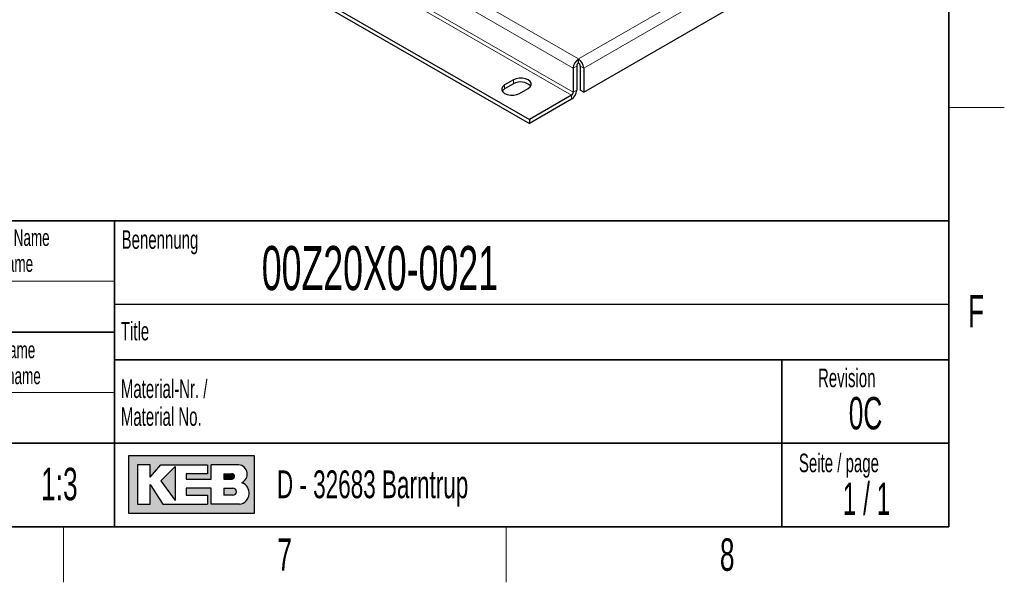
# Model space of a CAD drawing. Header units: millimetres. Extents: x 5 to 418, y 2 to 292.
# Tile 13 of 16: x 308 to 414, y 6 to 67. Entities that reach past the tile are written whole.
import ezdxf

# ---------------------------------------------------------------- set-up
doc = ezdxf.new("R2010")
doc.units = ezdxf.units.MM
doc.layers.add('SLD-0', color=7, linetype='Continuous')
doc.styles.add('SLDTEXTSTYLE0', font='TXT', dxfattribs={"width": 0.605})
doc.styles.add('SLDTEXTSTYLE1', font='TXT', dxfattribs={"width": 0.563})

msp = doc.modelspace()

# ---------------------------------------------------------------- hatches: boundary and pattern name
at = {"linetype": 'Continuous'}
h = msp.add_hatch(color=7, dxfattribs=at)
h.paths.add_polyline_path([(319.519086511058, 13.45626988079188), (333.083981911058, 13.45626988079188), (333.083981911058, 19.65736492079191), (319.519086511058, 19.65736492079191)], flags=0)
edge = h.paths.add_edge_path(flags=0)
edge.add_arc((331.3188604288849, 15.61738520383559), 1.20464082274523, -81.72003226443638, 70.1709600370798, ccw=False)
edge.add_line((331.4923410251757, 14.42530131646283), (331.480008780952, 14.42519098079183))
edge.add_line((331.480008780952, 14.42519098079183), (328.4331606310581, 14.42519098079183))
edge.add_line((328.4331606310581, 14.42519098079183), (328.4331606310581, 16.16924896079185))
edge.add_line((328.4331606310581, 16.16924896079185), (325.7201815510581, 16.16924896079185))
edge.add_line((325.7201815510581, 16.16924896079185), (325.7201815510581, 15.39411208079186))
edge.add_line((325.7201815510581, 15.39411208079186), (328.0455921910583, 15.39411208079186))
edge.add_line((328.0455921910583, 15.39411208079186), (328.0455921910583, 14.42519098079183))
edge.add_line((328.0455921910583, 14.42519098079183), (323.2009866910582, 14.42519098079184))
edge.add_line((323.2009866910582, 14.42519098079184), (321.8444971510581, 16.55681740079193))
edge.add_line((321.8444971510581, 16.55681740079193), (321.8444971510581, 14.42519098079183))
edge.add_line((321.8444971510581, 14.42519098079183), (320.4880076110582, 14.42519098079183))
edge.add_line((320.4880076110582, 14.42519098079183), (320.4880076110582, 18.68844382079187))
edge.add_line((320.4880076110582, 18.68844382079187), (321.8444971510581, 18.68844382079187))
edge.add_line((321.8444971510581, 18.68844382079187), (321.8444971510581, 17.33195428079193))
edge.add_line((321.8444971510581, 17.33195428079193), (323.0072024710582, 18.68844382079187))
edge.add_line((323.0072024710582, 18.68844382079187), (328.0455921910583, 18.68844382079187))
edge.add_line((328.0455921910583, 18.68844382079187), (328.0455921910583, 17.71952272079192))
edge.add_line((328.0455921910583, 17.71952272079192), (325.7201815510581, 17.71952272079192))
edge.add_line((325.7201815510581, 17.71952272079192), (325.7201815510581, 17.13817006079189))
edge.add_line((325.7201815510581, 17.13817006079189), (328.4331606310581, 17.13817006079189))
edge.add_line((328.4331606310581, 17.13817006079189), (328.4331606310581, 18.68844382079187))
edge.add_line((328.4331606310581, 18.68844382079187), (331.4242487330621, 18.68844382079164))
edge.add_line((331.4242487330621, 18.68844382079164), (331.4256482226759, 18.68844382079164))
edge.add_line((331.4256482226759, 18.68844382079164), (331.4259454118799, 18.68845828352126))
edge.add_arc((331.2860949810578, 17.67430640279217), 1.023749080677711, -64.45894120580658, 82.14849338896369, ccw=False)
msp.add_hatch(color=7, dxfattribs=at).paths.add_polyline_path([(324.5574762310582, 14.81275942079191), (324.557476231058, 18.49465960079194), (323.0072024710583, 16.94438584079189)], flags=0)
h = msp.add_hatch(color=7, dxfattribs=at)
edge = h.paths.add_edge_path(flags=0)
edge.add_line((329.7896501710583, 17.13817006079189), (330.6013652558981, 17.13817006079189))
edge.add_arc((330.6568434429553, 17.42884639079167), 0.2959232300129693, 259.1945394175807, 460.8054605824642)
edge.add_line((330.6013652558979, 17.71952272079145), (329.7896501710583, 17.71952272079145))
edge.add_line((329.7896501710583, 17.71952272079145), (329.7896501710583, 17.13817006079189))
h = msp.add_hatch(color=7, dxfattribs=at)
edge = h.paths.add_edge_path(flags=0)
edge.add_line((329.7896501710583, 15.39411208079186), (330.7588584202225, 15.39411208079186))
edge.add_arc((330.7588584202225, 15.78168052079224), 0.3875684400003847, 270.0000000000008, 450.0000000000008)
edge.add_line((330.7588584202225, 16.16924896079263), (330.7386620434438, 16.16924896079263))
edge.add_line((330.7386620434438, 16.16924896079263), (329.7896501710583, 16.16924896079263))
edge.add_line((329.7896501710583, 16.16924896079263), (329.7896501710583, 15.39411208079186))

# ---------------------------------------------------------------- linework, layer by layer
at = {"color": 7, "linetype": 'Continuous', "lineweight": 18}
for p, q in [((314.5018050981, 93.393765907), (368.0533586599, 62.4791120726)), ((313.9361196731, 92.4139700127), (367.487673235, 61.4993161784)), ((313.7475578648, 89.4744407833), (367.2991114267, 58.5597869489)), ((313.9361196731, 89.8010394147), (367.487673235, 58.8863855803)), ((368.0533586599, 62.4791120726), (391.4350228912, 75.9770595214)), ((368.6190440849, 61.4993161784), (392.0007083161, 74.9972636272)), ((367.8647968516, 61.7170250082), (367.487673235, 61.4993161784)), ((368.2419204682, 61.7170250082), (368.6190440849, 61.4993161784)), ((360.0866222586, 59.2400562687), (360.0866222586, 59.6755447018)), ((361.0294313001, 59.7843283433), (361.0294313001, 60.2198167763)), ((367.2991114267, 58.1242985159), (367.2991114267, 58.5597869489)), ((367.487673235, 58.8863855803), (367.8647968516, 59.1040944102))]:
    msp.add_line(p, q, dxfattribs=at)
at = {"color": 7, "linetype": 'Continuous', "lineweight": 25}
for p, q in [((309.2220744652, 86.8619348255), (362.7736280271, 55.9472809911)), ((309.2220744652, 86.4264463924), (362.7736280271, 55.5117925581)), ((368.6190440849, 58.8863855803), (392.0007083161, 72.3843330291)), ((367.8647968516, 61.7170250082), (367.8647968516, 59.1040944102)), ((368.0533586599, 62.0436236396), (368.0533586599, 62.4791120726)), ((368.2419204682, 61.7170250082), (368.2419204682, 59.1040944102)), ((367.487673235, 61.4993161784), (367.487673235, 58.8863855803)), ((368.6190440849, 61.4993161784), (368.6190440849, 58.8863855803)), ((361.0294313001, 60.2198167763), (360.0866222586, 59.6755447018)), ((361.0294313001, 59.7843283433), (360.0866222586, 59.2400562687)), ((361.6893976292, 58.750282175), (362.6322066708, 59.2945542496)), ((367.2991114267, 58.5597869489), (362.7736280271, 55.9472809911)), ((368.6190440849, 58.8863855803), (368.2419204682, 59.1040944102)), ((367.2991114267, 58.1242985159), (362.7736280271, 55.5117925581)), ((362.7736280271, 55.9472809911), (362.7736280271, 55.5117925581))]:
    msp.add_line(p, q, dxfattribs=at)
at = {"color": 7, "linetype": 'Continuous', "lineweight": 25, "flags": 128}
for points in [[(360.0866222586, 59.6755447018), (359.8782025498, 59.5099409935), (359.7686298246, 59.3152621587), (359.7686298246, 59.1105647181), (359.8782025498, 58.9158858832), (360.0866222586, 58.750282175), (360.3734873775, 58.6299640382), (360.7107175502, 58.5667090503), (361.0653023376, 58.5667090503), (361.4025325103, 58.6299640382), (361.6893976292, 58.750282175)], [(362.6322066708, 59.2945542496), (362.8406263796, 59.4601579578), (362.9501991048, 59.6548367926), (362.9501991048, 59.8595342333), (362.8406263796, 60.0542130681), (362.6322066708, 60.2198167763), (362.3453415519, 60.3401349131), (362.0081113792, 60.403389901), (361.6535265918, 60.403389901), (361.3162964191, 60.3401349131), (361.0294313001, 60.2198167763)], [(360.0866222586, 59.2400562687), (359.8782025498, 59.0744525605), (359.8192836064, 58.9951692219)]]:
    msp.add_lwpolyline(points, dxfattribs=at)
at = {"color": 7, "linetype": 'Continuous', "lineweight": 25}
for centre, radius, start, end in [((368.7158461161, 61.4434274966), 1.229443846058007, 122.60547834, 177.3945215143), ((368.274187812, 61.6983954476), 0.4098146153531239, 122.60547834, 177.3945215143), ((367.3908712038, 61.4434274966), 1.229443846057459, 2.6054784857, 57.39452166), ((367.8325295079, 61.6983954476), 0.4098146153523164, 2.6054784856, 57.39452166), ((361.8076499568, 58.4641668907), 1.532465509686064, 44.5605825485, 120.518817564), ((366.6366239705, 59.159983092), 1.229443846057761, 302.60547834, 357.3945215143), ((367.0782822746, 58.9050151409), 0.4098146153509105, 302.6054783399, 357.3945215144)]:
    msp.add_arc(centre, radius, start, end, dxfattribs=at)
at = {"layer": 'SLD-0', "lineweight": 35}
for p, q in [((408, 12), (408, 282.5)), ((318, 45), (266.3304509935, 45)), ((318, 45), (318, 12)), ((318, 45), (318, 40.1053465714)), ((318, 45), (408, 45)), ((318, 45), (318, 12)), ((408, 45), (408, 12)), ((266.3304509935, 33), (318, 33)), ((408, 30), (318, 30)), ((390, 12), (390, 30)), ((266.3304509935, 21), (318, 21)), ((318, 21), (390, 21)), ((390, 21), (408, 21)), ((26, 12), (408, 12)), ((266.3304509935, 12), (318, 12)), ((408, 12), (318, 12))]:
    msp.add_line(p, q, dxfattribs=at)
at = {"layer": 'SLD-0', "lineweight": 18}
for p, q in [((408, 57.25), (414, 57.25)), ((266.3304509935, 38.5), (318, 38.5)), ((266.3304509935, 26.5), (318, 26.5)), ((312.5, 6), (312.5, 12)), ((360.25, 6), (360.25, 12))]:
    msp.add_line(p, q, dxfattribs=at)
at = {"layer": 'SLD-0'}
for p, q in [((318, 36), (408, 36)), ((331.4242487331, 18.6884438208), (331.4256482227, 18.6884438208)), ((331.4256482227, 18.6884438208), (331.4259454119, 18.6884582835)), ((331.480008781, 14.4251909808), (331.4923410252, 14.4253013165))]:
    msp.add_line(p, q, dxfattribs=at)
at = {"layer": 'SLD-0', "linetype": 'Continuous'}
for p, q in [((333.0839819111, 19.6573649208), (319.5190865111, 19.6573649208)), ((319.5190865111, 19.6573649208), (319.5190865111, 13.4562698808)), ((333.0839819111, 13.4562698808), (333.0839819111, 19.6573649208)), ((321.8444971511, 18.6884438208), (320.4880076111, 18.6884438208)), ((320.4880076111, 18.6884438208), (320.4880076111, 14.4251909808)), ((321.8444971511, 17.3319542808), (323.0072024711, 18.6884438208)), ((321.8444971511, 17.3319542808), (321.8444971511, 18.6884438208)), ((323.0072024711, 18.6884438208), (328.0455921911, 18.6884438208)), ((324.5574762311, 18.4946596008), (323.0072024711, 16.9443858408)), ((324.5574762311, 18.4946596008), (324.5574762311, 14.8127594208)), ((328.0455921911, 18.6884438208), (328.0455921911, 17.7195227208)), ((331.4242487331, 18.6884438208), (328.4331606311, 18.6884438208)), ((328.4331606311, 17.1381700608), (328.4331606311, 18.6884438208)), ((331.4242487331, 18.6884438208), (331.4256482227, 18.6884438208)), ((331.4256482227, 18.6884438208), (331.4259454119, 18.6884582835)), ((325.7201815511, 17.7195227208), (325.7201815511, 17.1381700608)), ((328.0455921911, 17.7195227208), (325.7201815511, 17.7195227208)), ((325.7201815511, 17.1381700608), (328.4331606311, 17.1381700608)), ((329.7896501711, 17.7195227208), (330.6013652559, 17.7195227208)), ((329.7896501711, 17.7195227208), (329.7896501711, 17.1381700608)), ((329.7896501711, 17.1381700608), (330.6013652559, 17.1381700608)), ((321.8444971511, 14.4251909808), (321.8444971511, 16.5568174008)), ((321.8444971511, 16.5568174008), (323.2009866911, 14.4251909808)), ((323.0072024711, 16.9443858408), (324.5574762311, 14.8127594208)), ((325.7201815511, 16.1692489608), (325.7201815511, 15.3941120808)), ((328.4331606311, 16.1692489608), (325.7201815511, 16.1692489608)), ((328.4331606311, 14.4251909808), (328.4331606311, 16.1692489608)), ((329.7896501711, 16.1692489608), (330.7588584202, 16.1692489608)), ((329.7896501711, 16.1692489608), (329.7896501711, 15.3941120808)), ((330.7386620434, 16.1692489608), (330.7588584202, 16.1692489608)), ((325.7201815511, 15.3941120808), (328.0455921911, 15.3941120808)), ((328.0455921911, 15.3941120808), (328.0455921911, 14.4251909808)), ((330.7588584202, 15.3941120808), (329.7896501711, 15.3941120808)), ((320.4880076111, 14.4251909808), (321.8444971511, 14.4251909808)), ((323.2009866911, 14.4251909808), (328.0455921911, 14.4251909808)), ((331.480008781, 14.4251909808), (328.4331606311, 14.4251909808)), ((331.480008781, 14.4251909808), (331.4923410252, 14.4253013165)), ((319.5190865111, 13.4562698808), (333.0839819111, 13.4562698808))]:
    msp.add_line(p, q, dxfattribs=at)
for centre, radius, start, end in [((331.2860949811, 17.6743064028), 1.023749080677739, 295.5410587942, 82.148493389), ((330.656843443, 17.4288463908), 0.2959232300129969, 259.1945394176, 100.8054605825), ((330.7588584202, 15.7816805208), 0.3875684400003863, 270, 90), ((331.3188604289, 15.6173852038), 1.204640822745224, 278.2799677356, 70.1709600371)]:
    msp.add_arc(centre, radius, start, end, dxfattribs=at)

# ---------------------------------------------------------------- texts
at = {"layer": 'SLD-0'}
for s, insert, char_height, attachment_point, style in [('Gezeichnet Name', (305.1708434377, 44.1039425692), 1.8, 2, 'SLDTEXTSTYLE0'), ('Benennung', (318.7636716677, 43.9908879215), 2, 1, 'SLDTEXTSTYLE0'), ('00Z20X0-0021', (333.8826865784, 42.2929890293), 4.7625, 1, 'SLDTEXTSTYLE0'), ('Drawn name', (305.0870934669, 41.303942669), 1.8, 2, 'SLDTEXTSTYLE0'), ('F', (410.9536166, 37.0010772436), 3.5, 2, 'SLDTEXTSTYLE0'), ('Title', (318.6797653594, 34.1107265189), 2, 1, 'SLDTEXTSTYLE0'), ('Geprüft Name', (304.8761939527, 31.9851255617), 1.8, 2, 'SLDTEXTSTYLE0'), ('Approved name', (304.900256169, 29.1851256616), 1.8, 2, 'SLDTEXTSTYLE0'), ('Revision', (393.8965220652, 29.0591225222), 2, 1, 'SLDTEXTSTYLE0'), ('Material-Nr. /', (318.6797653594, 27.8878268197), 2, 1, 'SLDTEXTSTYLE0'), ('0C', (399.0282925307, 26.0023621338), 3.5, 2, 'SLDTEXTSTYLE0'), ('Material No.', (318.6797653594, 24.8878267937), 2, 1, 'SLDTEXTSTYLE0'), ('Seite / page', (391.8390568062, 19.8830679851), 2, 1, 'SLDTEXTSTYLE0'), ('1:3', (312.0485231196, 18.3609001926), 3.5, 2, 'SLDTEXTSTYLE0'), ('D - 32683 Barntrup', (335.5202035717, 18.0786992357), 3, 1, 'SLDTEXTSTYLE0'), ('1 / 1', (399.1297679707, 16.7706515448), 3.5, 2, 'SLDTEXTSTYLE1'), ('7', (336.3527123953, 10.7429955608), 3.5, 2, 'SLDTEXTSTYLE0'), ('8', (384.1027123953, 10.7429955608), 3.5, 2, 'SLDTEXTSTYLE0')]:
    msp.add_mtext(s, dxfattribs=dict(at, insert=insert, char_height=char_height, attachment_point=attachment_point, style=style))

doc.saveas('drawing.dxf')
